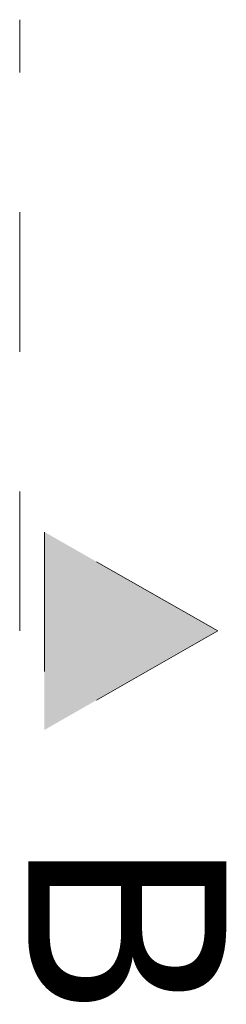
# Model space of a CAD drawing. Extents: x -21260 to 35740, y -2672 to 187028.
# Tile 114 of 120: x 10304 to 10721, y 165935 to 167925. Entities that reach past the tile are written whole.
import ezdxf

# ---------------------------------------------------------------- set-up
doc = ezdxf.new("R2010")
doc.units = 0
doc.header["$MEASUREMENT"] = 0
doc.linetypes.add('Dashed', pattern=[564.444447, 282.222223, -282.222223])
doc.layers.add('arch przekroje_Nr_Pióra__21', color=7, linetype='Continuous', lineweight=13)
doc.layers.add('arch przekroje_Nr_Pióra__5', color=7, linetype='Continuous', lineweight=13)
doc.styles.add('GENERATED_STYLE_6', font='txt')

msp = doc.modelspace()

# ---------------------------------------------------------------- hatches: boundary and pattern name
at = {"layer": 'arch przekroje_Nr_Pióra__5', "linetype": 'Continuous'}
msp.add_hatch(color=256, dxfattribs=at).paths.add_polyline_path([(10354.1, 166489.6), (10354.1, 166889.6), (10704.1, 166689.6)], flags=0)

# ---------------------------------------------------------------- linework, layer by layer
at = {"layer": 'arch przekroje_Nr_Pióra__5', "linetype": 'Dashed'}
for p, q in [((10304.1, 166689.6), (10304.1, 167925.2)), ((10704.1, 166689.6), (10354.1, 166889.6)), ((10354.1, 166889.6), (10354.1, 166489.6)), ((10704.1, 166689.6), (10354.1, 166489.6))]:
    msp.add_line(p, q, dxfattribs=at)

# ---------------------------------------------------------------- texts
at = {"layer": 'arch przekroje_Nr_Pióra__21', "linetype": 'Continuous', "insert": (10721.2, 166089.6), "char_height": 400, "attachment_point": 2, "rotation": 270, "style": 'GENERATED_STYLE_6'}
msp.add_mtext('{B}', dxfattribs=at)

doc.saveas('drawing.dxf')
